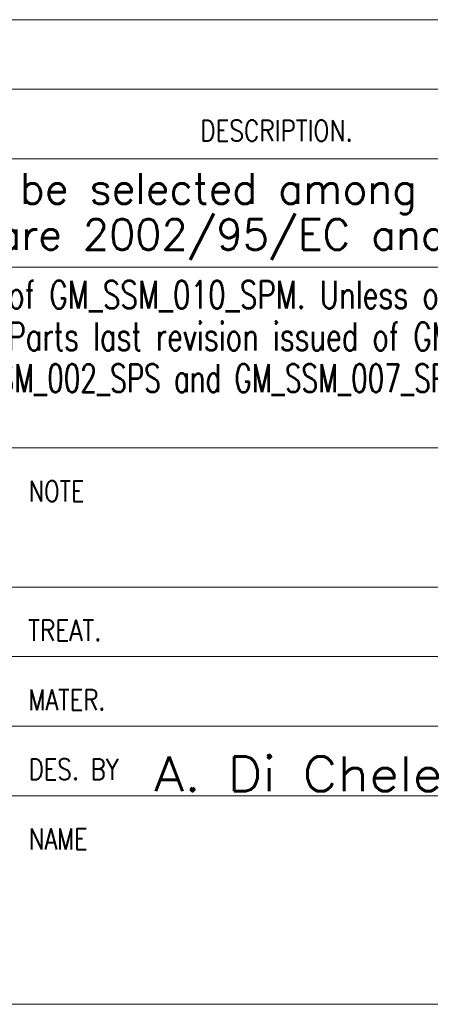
# Model space of a CAD drawing. Header units: millimetres. Extents: x 4 to 415, y -8563 to 292.
# Tile 202 of 256: x 296 to 325, y 5 to 76. Entities that reach past the tile are written whole.
import ezdxf

# ---------------------------------------------------------------- set-up
doc = ezdxf.new("R2010")
doc.units = ezdxf.units.MM
doc.layers.add('1', color=7, linetype='Continuous')
doc.layers.add('256', color=7, linetype='Continuous')
doc.styles.add('blockfont', font='simplex.shx')
doc.styles.add('ideas_simplex', font='simplex.shx')

# ---------------------------------------------------------------- blocks, each defined once
blk = doc.blocks.new('TabularNote1')
at = {"layer": '1', "color": 172, "linetype": 'Continuous', "lineweight": 18}
for p, q in [((265.000016, 75.794266), (365.000016, 75.794266)), ((265.000016, 70.794266), (365.000016, 70.794266))]:
    blk.add_line(p, q, dxfattribs=at)

msp = doc.modelspace()

# ---------------------------------------------------------------- linework, layer by layer
at = {"layer": '256', "color": 4, "linetype": 'Continuous', "lineweight": 18}
for p, q in [((225, 70.7943), (415, 70.7943)), ((225, 58), (415, 58)), ((225, 35), (415, 35)), ((295, 30), (365, 30)), ((295, 25), (415, 25))]:
    msp.add_line(p, q, dxfattribs=at)
at = {"layer": '256', "color": 3, "linetype": 'Continuous', "lineweight": 18}
for p, q in [((225, 65.7943), (415, 65.7943)), ((265, 45), (365, 45)), ((265, 45), (365, 45)), ((295, 20), (415, 20)), ((15, 5), (415, 5))]:
    msp.add_line(p, q, dxfattribs=at)

# ---------------------------------------------------------------- block references
at = {"layer": '1', "color": 172, "linetype": 'Continuous', "lineweight": 18}
msp.add_blockref('TabularNote1', (0, 0), dxfattribs=at)

# ---------------------------------------------------------------- texts
at = {"layer": '1', "color": 7, "linetype": 'Continuous', "lineweight": 18, "insert": (305.3198, 20.3151), "char_height": 2.5, "attachment_point": 7, "line_spacing_factor": 1.204819, "style": 'ideas_simplex'}
msp.add_mtext('\\W1.1174;A. Di Chele', dxfattribs=at)
at = {"layer": '256', "color": 1, "linetype": 'Continuous', "lineweight": 13, "line_spacing_factor": 0.903614, "style": 'blockfont'}
for insert, char_height, attachment_point in [((315.8804, 71.1833), 2, 8), ((304.7324, 40.2859), 2.3, 7), ((304.7324, 36.8359), 2.3, 7), ((306.7621, 25.7881), 2.3, 7), ((306.1822, 20.424), 2.3, 7), ((305.5573, 14.4957), 2.7, 7), ((305.5573, 10.4457), 2.7, 7), ((305.5573, 6.3957), 2.7, 7)]:
    msp.add_mtext('\\W0.9844; ', dxfattribs=dict(at, insert=insert, char_height=char_height, attachment_point=attachment_point))
at = {"layer": '256', "color": 4, "linetype": 'Continuous', "lineweight": 13, "char_height": 1.5, "line_spacing_factor": 0.903614, "style": 'blockfont'}
for s, insert, attachment_point in [('\\W0.8163;DESCRIPTION.', (314.0956, 67.0583), 8), ('\\W0.7884;NOTE', (296.2914, 41.1409), 7), ('\\W0.8203;TREAT.', (296.2548, 31.1409), 7), ('\\W0.7982;MATER.', (296.2664, 26.1409), 7), ('\\W0.8063;DES. BY', (296.2826, 21.1409), 7), ('\\W0.7899;NAME', (296.3056, 16.1409), 7)]:
    msp.add_mtext(s, dxfattribs=dict(at, insert=insert, attachment_point=attachment_point))
at = {"layer": '256', "color": 3, "linetype": 'Continuous', "lineweight": 13, "attachment_point": 8, "line_spacing_factor": 0.903614, "style": 'blockfont'}
for s, insert, char_height in [('\\W0.9988;All materials employed have to be selected among RoHS compliant materials:', (306.5483, 61.8183), 2.2), ('\\W0.9983;the EC directives to be referred to are 2002/95/EC and correlated subsequent ones.', (305.1323, 58.5183), 2.2), ('\\W0.7354;For Metal Parts last revision issued of GM_SSM_010_SPM. Unless otherwise specified, surfaces shall be category', (314.9538, 54.3542), 2), ('\\W0.7316;For Plastic, Rubber and Overmold Parts last revision issued of GM_SSM_004_SPP. Unless otherwise specified, surfaces shall be category', (328.6605, 51.3542), 2), ('\\W0.6940;For Package last revision issued of GM_SSM_002_SPS and GM_SSM_007_SPI.', (291.116, 48.3542), 2)]:
    msp.add_mtext(s, dxfattribs=dict(at, insert=insert, char_height=char_height))
at = {"layer": '256', "color": 7, "linetype": 'Continuous', "lineweight": 18, "insert": (308.3006, 24.8784), "char_height": 2.5, "attachment_point": 7, "line_spacing_factor": 1.204819, "style": 'ideas_simplex'}
msp.add_mtext('\\W0.6563; ', dxfattribs=at)

doc.saveas('drawing.dxf')
